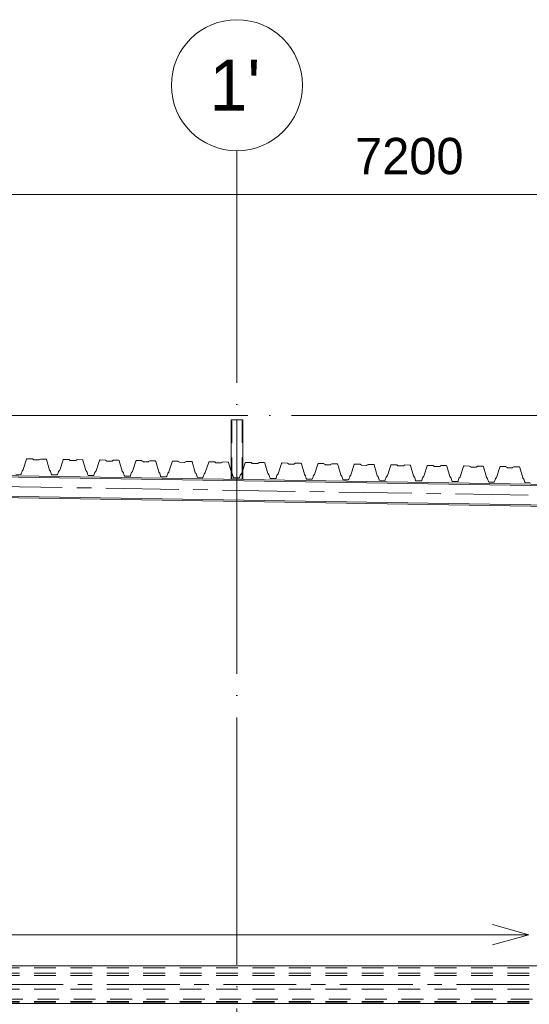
# Model space of a CAD drawing. Header units: millimetres. Extents: x 4517 to 474157, y -4632 to 9900.
# Tile 109 of 114: x 433036 to 436534, y 3135 to 9900. Entities that reach past the tile are written whole.
import ezdxf

# ---------------------------------------------------------------- set-up
doc = ezdxf.new("R2010")
doc.units = ezdxf.units.MM
for name, pattern in [('WSP_hartlijn', [800, 500, -100, 100, -100]), ('WSP_hhidden', [250, 150, -100]), ('WSP_stramienlijn', [2000, 1700, -150, 0, -150])]:
    doc.linetypes.add(name, pattern=pattern)
for name, color, linetype, lineweight in [('00_algemeen - 0_18mm', 1, 'Continuous', 13), ('00_algemeen - hartlijn', 7, 'WSP_hartlijn', 13), ('00_algemeen - hhidden - 0_13mm', 7, 'WSP_hhidden', 13), ('00_maatvoering', 8, 'Continuous', 13), ('00_maatvoering-100', 8, 'Continuous', 13), ('07_stramien', 4, 'Continuous', 13), ('07_stramien - levels', 7, 'Continuous', 13), ('23_vloeren', 2, 'Continuous', 18), ('28_hoofddraagconstructies - kolommen en liggers', 1, 'Continuous', 13), ('28_hoofddraagconstructies - kolommen en liggers - staal', 1, 'Continuous', 13)]:
    doc.layers.add(name, color=color, linetype=linetype, lineweight=lineweight)
doc.styles.add('Revittext', font='txt', dxfattribs={"height": 250})
doc.styles.add('Revittext_2', font='txt', dxfattribs={"height": 350})
doc.dimstyles.new('WSP_25_-_transparant', dxfattribs={"dimscale": 304.8, "dimtxt": 252.223969, "dimasz": 1.312336, "dimexe": 0.656168, "dimexo": 0.0625, "dimgap": 0.213255, "dimtad": 1, "dimdec": 0, "dimzin": 0, "dimdsep": 46, "dimtxsty": 'Revittext', "dimblk1": 'DOTSMALL', "dimblk2": 'DOTSMALL', "dimsah": 1, "dimcen": 0.09, "dimdle": 0.656168, "dimazin": 0, "dimtfac": 1, "dimtdec": 4, "dimtix": 1, "dimtmove": 0, "dimatfit": 3, "dimfxl": 0.656168, "dimfxlon": 1, "dimtvp": 1, "dimtolj": 1, "dimtzin": 0, "dimarcsym": 2})

# ---------------------------------------------------------------- blocks, each defined once
blk = doc.blocks.new('28_WSP_SF_staal - HE v21-0 - HE160A-1335087-as H')
at = {"layer": '00_algemeen - hartlijn'}
blk.add_line((-3000.3, 6554.2), (-15801.4, 6764.8), dxfattribs=at)
blk = doc.blocks.new('28_WSP_SC_staal - RHS v18-0 - SHSC 80x80x4 - S275-1335097-as H')
at = {"layer": '00_algemeen - hartlijn'}
blk.add_line((-9800, 6742.8), (-9800, 7150), dxfattribs=at)
at = {"layer": '00_algemeen - hhidden - 0_13mm'}
for p, q in [((-9836, 6742.8), (-9836, 7150)), ((-9764, 6742.8), (-9764, 7150))]:
    blk.add_line(p, q, dxfattribs=at)
blk = doc.blocks.new('28_WSP_SF_staal - HE v21-0 - HE220B-1384946-as H')
at = {"layer": '28_hoofddraagconstructies - kolommen en liggers', "linetype": 'WSP_hhidden'}
blk.add_line((-7792.7, 3240), (-19117.3, 3240), dxfattribs=at)
blk = doc.blocks.new('28_WSP_SF_staal - UNP v18-0 - UNP260-1309737-as H')
at = {"layer": '00_algemeen - hartlijn'}
blk.add_line((-7792.7, 3270), (-11522, 3270), dxfattribs=at)
at = {"layer": '00_algemeen - hhidden - 0_13mm'}
for p, q in [((-7792.7, 3386), (-19117.3, 3386)), ((-7792.7, 3154), (-11519.5, 3154))]:
    blk.add_line(p, q, dxfattribs=at)
blk = doc.blocks.new('Floors 3 - Floors 3-1340461-as H')
at = {"layer": '23_vloeren', "linetype": 'WSP_hhidden', "lineweight": 13}
blk.add_line((-28920, 3170), (-2860, 3170), dxfattribs=at)
blk = doc.blocks.new('01_WSP_DC_algemeen - overspanningspijl v18-0 - Afschot-1379428-as H')
at = {"layer": '00_algemeen - 0_18mm'}
for p, q in [((-8046.1, 3682.5), (-7796.1, 3612.5)), ((-7796.1, 3612.5), (-13496.1, 3612.5)), ((-7796.1, 3612.5), (-8046.1, 3542.5))]:
    blk.add_line(p, q, dxfattribs=at)
blk = doc.blocks.new('Grid - Stramienbol 9_0mm-3500-as H')
at = {"layer": '07_stramien'}
blk.add_circle((-5000, 9450), 450, dxfattribs=at)
blk = doc.blocks.new('DIMBLOCK115-as H')
at = {"layer": '00_maatvoering-100'}
h = blk.add_hatch(color=256, dxfattribs=at)
edge = h.paths.add_edge_path()
edge.add_arc((432126.9, 8699.4), 50, 0, 360)
h = blk.add_hatch(color=256, dxfattribs=at)
edge = h.paths.add_edge_path()
edge.add_arc((439326.9, 8699.4), 50, 0, 360)
for p, q in [((432126.9, 8499.4), (432126.9, 8899.4)), ((439326.9, 8499.4), (439326.9, 8899.4)), ((439326.9, 8699.4), (432126.9, 8699.4)), ((432126.9, 8699.4), (432126.9, 8499.4)), ((439326.9, 8699.4), (439326.9, 8499.4))]:
    blk.add_line(p, q, dxfattribs=at)
for centre in [(432126.9, 8699.4), (439326.9, 8699.4)]:
    blk.add_circle(centre, 50, dxfattribs=at)
at = {"layer": '00_maatvoering-100', "color": 0, "insert": (435338.8, 9088.1), "char_height": 250, "width": 931.288, "attachment_point": 1, "line_spacing_factor": 0.931288, "style": 'Revittext'}
blk.add_mtext('7200', dxfattribs=at)
blk = doc.blocks.new('_DotSmall')
at = {"color": 0, "linetype": 'ByBlock', "const_width": 0.5}
blk.add_lwpolyline([(-0.0625, 0, 1), (0.0625, 0, 1)], format="xyb", close=True, dxfattribs=at)

msp = doc.modelspace()

# ---------------------------------------------------------------- linework, layer by layer
at = {"layer": '07_stramien', "linetype": 'WSP_stramienlijn'}
msp.add_line((434526.9, -4594.5), (434526.9, 9000), dxfattribs=at)
at = {"layer": '07_stramien - levels', "linetype": 'WSP_stramienlijn'}
for p, q in [((404900.7, 7180), (445344.7, 7180)), ((404900.7, 3400), (445344.7, 3400))]:
    msp.add_line(p, q, dxfattribs=at)
at = {"layer": '23_vloeren'}
for p, q in [((433060.1, 6808.8), (433083, 6879.7)), ((433083, 6879.7), (433084.9, 6882.2)), ((433084.9, 6882.2), (433087.9, 6883.2)), ((433087.9, 6883.2), (433121.7, 6882.6)), ((433121.7, 6882.6), (433123.1, 6882.4)), ((433123.1, 6882.4), (433124.5, 6881.7)), ((433124.5, 6881.7), (433132.3, 6876.3)), ((433132.3, 6876.3), (433133.6, 6875.7)), ((433133.6, 6875.7), (433135.1, 6875.4)), ((433135.1, 6875.4), (433167.1, 6874.9)), ((433167.1, 6874.9), (433168.6, 6875.1)), ((433168.6, 6875.1), (433169.9, 6875.7)), ((433169.9, 6875.7), (433178, 6880.9)), ((433178, 6880.9), (433179.3, 6881.5)), ((433179.3, 6881.5), (433180.8, 6881.6)), ((433180.8, 6881.6), (433214.6, 6881.1)), ((433214.6, 6881.1), (433217.6, 6880.1)), ((433217.6, 6880.1), (433219.3, 6877.5)), ((433219.3, 6877.5), (433239.9, 6805.9)), ((433310, 6804.7), (433333, 6875.6)), ((433333, 6875.6), (433334.8, 6878.1)), ((433334.8, 6878.1), (433337.8, 6879.1)), ((433337.8, 6879.1), (433371.7, 6878.5)), ((433371.7, 6878.5), (433373.1, 6878.3)), ((433373.1, 6878.3), (433374.4, 6877.6)), ((433374.4, 6877.6), (433382.3, 6872.2)), ((433382.3, 6872.2), (433383.6, 6871.6)), ((433383.6, 6871.6), (433385.1, 6871.3)), ((433385.1, 6871.3), (433417.1, 6870.8)), ((433417.1, 6870.8), (433418.6, 6871)), ((433418.6, 6871), (433419.9, 6871.6)), ((433419.9, 6871.6), (433427.9, 6876.8)), ((433427.9, 6876.8), (433429.3, 6877.4)), ((433429.3, 6877.4), (433430.7, 6877.5)), ((433430.7, 6877.5), (433464.6, 6877)), ((433464.6, 6877), (433467.5, 6876)), ((433467.5, 6876), (433469.3, 6873.4)), ((433469.3, 6873.4), (433489.9, 6801.8)), ((433560, 6800.6), (433583, 6871.5)), ((433583, 6871.5), (433584.8, 6874)), ((433584.8, 6874), (433587.8, 6875)), ((433587.8, 6875), (433621.6, 6874.4)), ((433621.6, 6874.4), (433623.1, 6874.2)), ((433623.1, 6874.2), (433624.4, 6873.5)), ((433624.4, 6873.5), (433632.3, 6868.1)), ((433632.3, 6868.1), (433633.6, 6867.5)), ((433633.6, 6867.5), (433635, 6867.2)), ((433635, 6867.2), (433667.1, 6866.7)), ((433667.1, 6866.7), (433668.5, 6866.9)), ((433668.5, 6866.9), (433669.9, 6867.5)), ((433669.9, 6867.5), (433677.9, 6872.7)), ((433677.9, 6872.7), (433679.2, 6873.3)), ((433679.2, 6873.3), (433680.7, 6873.4)), ((433680.7, 6873.4), (433714.5, 6872.9)), ((433714.5, 6872.9), (433717.5, 6871.9)), ((433717.5, 6871.9), (433719.3, 6869.3)), ((433719.3, 6869.3), (433739.9, 6797.7)), ((433810, 6796.5), (433832.9, 6867.4)), ((433832.9, 6867.4), (433834.8, 6869.9)), ((433834.8, 6869.9), (433837.8, 6870.9)), ((433837.8, 6870.9), (433871.6, 6870.3)), ((433871.6, 6870.3), (433873, 6870.1)), ((433873, 6870.1), (433874.4, 6869.4)), ((433874.4, 6869.4), (433882.2, 6864)), ((433882.2, 6864), (433883.5, 6863.4)), ((433883.5, 6863.4), (433885, 6863.1)), ((433885, 6863.1), (433917, 6862.6)), ((433917, 6862.6), (433918.5, 6862.8)), ((433918.5, 6862.8), (433919.8, 6863.4)), ((433919.8, 6863.4), (433927.9, 6868.6)), ((433927.9, 6868.6), (433929.2, 6869.2)), ((433929.2, 6869.2), (433930.7, 6869.3)), ((433930.7, 6869.3), (433964.5, 6868.8)), ((433964.5, 6868.8), (433967.5, 6867.8)), ((433967.5, 6867.8), (433969.2, 6865.2)), ((433969.2, 6865.2), (433989.8, 6793.6)), ((434059.9, 6792.4), (434082.9, 6863.3)), ((434082.9, 6863.3), (434084.7, 6865.8)), ((434084.7, 6865.8), (434087.7, 6866.8)), ((434087.7, 6866.8), (434121.6, 6866.2)), ((434121.6, 6866.2), (434123, 6866)), ((434123, 6866), (434124.3, 6865.3)), ((434124.3, 6865.3), (434132.2, 6859.9)), ((434132.2, 6859.9), (434133.5, 6859.2)), ((434133.5, 6859.2), (434135, 6859)), ((434135, 6859), (434167, 6858.5)), ((434167, 6858.5), (434168.5, 6858.7)), ((434168.5, 6858.7), (434169.8, 6859.3)), ((434169.8, 6859.3), (434177.8, 6864.4)), ((434177.8, 6864.4), (434179.2, 6865.1)), ((434179.2, 6865.1), (434180.6, 6865.2)), ((434180.6, 6865.2), (434214.5, 6864.7)), ((434214.5, 6864.7), (434217.4, 6863.7)), ((434217.4, 6863.7), (434219.2, 6861.1)), ((434219.2, 6861.1), (434239.8, 6789.5)), ((434309.9, 6788.3), (434332.9, 6859.2)), ((434332.9, 6859.2), (434334.7, 6861.7)), ((434334.7, 6861.7), (434337.7, 6862.7)), ((434337.7, 6862.7), (434371.5, 6862.1)), ((434371.5, 6862.1), (434373, 6861.9)), ((434373, 6861.9), (434374.3, 6861.2)), ((434374.3, 6861.2), (434382.2, 6855.8)), ((434382.2, 6855.8), (434383.5, 6855.1)), ((434383.5, 6855.1), (434384.9, 6854.9)), ((434384.9, 6854.9), (434417, 6854.4)), ((434417, 6854.4), (434418.4, 6854.6)), ((434418.4, 6854.6), (434419.8, 6855.2)), ((434419.8, 6855.2), (434427.8, 6860.3)), ((434427.8, 6860.3), (434429.1, 6861)), ((434429.1, 6861), (434430.6, 6861.1)), ((434430.6, 6861.1), (434464.4, 6860.6)), ((434464.4, 6860.6), (434467.4, 6859.6)), ((434467.4, 6859.6), (434469.2, 6857)), ((434469.2, 6857), (434486.8, 6795.7)), ((434566.9, 6806), (434582.8, 6855.1)), ((434582.8, 6855.1), (434584.7, 6857.6)), ((434584.7, 6857.6), (434587.7, 6858.6)), ((434587.7, 6858.6), (434621.5, 6858)), ((434621.5, 6858), (434622.9, 6857.8)), ((434622.9, 6857.8), (434624.3, 6857.1)), ((434624.3, 6857.1), (434632.1, 6851.7)), ((434632.1, 6851.7), (434633.4, 6851)), ((434633.4, 6851), (434634.9, 6850.8)), ((434634.9, 6850.8), (434666.9, 6850.3)), ((434666.9, 6850.3), (434668.4, 6850.5)), ((434668.4, 6850.5), (434669.7, 6851.1)), ((434669.7, 6851.1), (434677.8, 6856.2)), ((434677.8, 6856.2), (434679.1, 6856.9)), ((434679.1, 6856.9), (434680.6, 6857)), ((434680.6, 6857), (434714.4, 6856.5)), ((434714.4, 6856.5), (434717.4, 6855.5)), ((434717.4, 6855.5), (434719.1, 6852.9)), ((434719.1, 6852.9), (434739.7, 6781.3)), ((434809.8, 6780.1), (434832.8, 6851)), ((434832.8, 6851), (434834.6, 6853.5)), ((434834.6, 6853.5), (434837.6, 6854.5)), ((434837.6, 6854.5), (434871.5, 6853.9)), ((434871.5, 6853.9), (434872.9, 6853.7)), ((434872.9, 6853.7), (434874.2, 6853)), ((434874.2, 6853), (434882.1, 6847.6)), ((434882.1, 6847.6), (434883.4, 6846.9)), ((434883.4, 6846.9), (434884.9, 6846.7)), ((434884.9, 6846.7), (434916.9, 6846.2)), ((434916.9, 6846.2), (434918.4, 6846.4)), ((434918.4, 6846.4), (434919.7, 6847)), ((434919.7, 6847), (434927.7, 6852.1)), ((434927.7, 6852.1), (434929.1, 6852.7)), ((434929.1, 6852.7), (434930.5, 6852.9)), ((434930.5, 6852.9), (434964.4, 6852.4)), ((434964.4, 6852.4), (434967.3, 6851.4)), ((434967.3, 6851.4), (434969.1, 6848.8)), ((434969.1, 6848.8), (434989.7, 6777.2)), ((435059.8, 6776), (435082.7, 6846.9)), ((435082.7, 6846.9), (435084.6, 6849.4)), ((435084.6, 6849.4), (435087.6, 6850.4)), ((435087.6, 6850.4), (435121.4, 6849.8)), ((435121.4, 6849.8), (435122.9, 6849.6)), ((435122.9, 6849.6), (435124.2, 6848.9)), ((435124.2, 6848.9), (435132.1, 6843.5)), ((435132.1, 6843.5), (435133.4, 6842.8)), ((435133.4, 6842.8), (435134.8, 6842.6)), ((435134.8, 6842.6), (435166.9, 6842.1)), ((435166.9, 6842.1), (435168.3, 6842.3)), ((435168.3, 6842.3), (435169.7, 6842.9)), ((435169.7, 6842.9), (435177.7, 6848)), ((435177.7, 6848), (435179, 6848.6)), ((435179, 6848.6), (435180.5, 6848.8)), ((435180.5, 6848.8), (435214.3, 6848.3)), ((435214.3, 6848.3), (435217.3, 6847.3)), ((435217.3, 6847.3), (435219.1, 6844.7)), ((435219.1, 6844.7), (435239.7, 6773.1)), ((435309.8, 6771.9), (435332.7, 6842.8)), ((435332.7, 6842.8), (435334.6, 6845.3)), ((435334.6, 6845.3), (435337.6, 6846.3)), ((435337.6, 6846.3), (435371.4, 6845.7)), ((435371.4, 6845.7), (435372.8, 6845.5)), ((435372.8, 6845.5), (435374.2, 6844.8)), ((435374.2, 6844.8), (435382, 6839.4)), ((435382, 6839.4), (435383.3, 6838.7)), ((435383.3, 6838.7), (435384.8, 6838.5)), ((435384.8, 6838.5), (435416.8, 6838)), ((435416.8, 6838), (435418.3, 6838.2)), ((435418.3, 6838.2), (435419.6, 6838.8)), ((435419.6, 6838.8), (435427.7, 6843.9)), ((435427.7, 6843.9), (435429, 6844.5)), ((435429, 6844.5), (435430.5, 6844.7)), ((435430.5, 6844.7), (435464.3, 6844.2)), ((435464.3, 6844.2), (435467.3, 6843.2)), ((435467.3, 6843.2), (435469, 6840.6)), ((435469, 6840.6), (435489.6, 6769)), ((435559.7, 6767.8), (435582.7, 6838.7)), ((435582.7, 6838.7), (435584.5, 6841.2)), ((435584.5, 6841.2), (435587.5, 6842.2)), ((435587.5, 6842.2), (435621.4, 6841.6)), ((435621.4, 6841.6), (435622.8, 6841.4)), ((435622.8, 6841.4), (435624.1, 6840.7)), ((435624.1, 6840.7), (435632, 6835.3)), ((435632, 6835.3), (435633.3, 6834.6)), ((435633.3, 6834.6), (435634.8, 6834.4)), ((435634.8, 6834.4), (435666.8, 6833.9)), ((435666.8, 6833.9), (435668.3, 6834.1)), ((435668.3, 6834.1), (435669.6, 6834.7)), ((435669.6, 6834.7), (435677.6, 6839.8)), ((435677.6, 6839.8), (435679, 6840.4)), ((435679, 6840.4), (435680.4, 6840.6)), ((435680.4, 6840.6), (435714.3, 6840.1)), ((435714.3, 6840.1), (435717.2, 6839.1)), ((435717.2, 6839.1), (435719, 6836.5)), ((435719, 6836.5), (435739.6, 6764.9)), ((435809.7, 6763.7), (435832.6, 6834.6)), ((435832.6, 6834.6), (435834.5, 6837.1)), ((435834.5, 6837.1), (435837.5, 6838.1)), ((435837.5, 6838.1), (435871.3, 6837.5)), ((435871.3, 6837.5), (435872.8, 6837.3)), ((435872.8, 6837.3), (435874.1, 6836.6)), ((435874.1, 6836.6), (435882, 6831.2)), ((435919.6, 6830.6), (435927.6, 6835.7)), ((435927.6, 6835.7), (435928.9, 6836.3)), ((435928.9, 6836.3), (435930.4, 6836.5)), ((435930.4, 6836.5), (435964.2, 6836)), ((435964.2, 6836), (435967.2, 6835)), ((435967.2, 6835), (435969, 6832.4)), ((436082.6, 6830.5), (436084.5, 6833)), ((436084.5, 6833), (436087.5, 6834)), ((436087.5, 6834), (436121.3, 6833.4)), ((436121.3, 6833.4), (436122.7, 6833.2)), ((436122.7, 6833.2), (436124.1, 6832.5)), ((433008.1, 6776.5), (433040.8, 6775.9)), ((433040.8, 6775.9), (433043.8, 6776.9)), ((433043.8, 6776.9), (433045.7, 6779.4)), ((433045.7, 6779.4), (433051.9, 6798.7)), ((433051.9, 6798.7), (433052.4, 6799.7)), ((433052.4, 6799.7), (433053, 6800.5)), ((433053, 6800.5), (433059, 6807)), ((433059, 6807), (433059.6, 6807.9)), ((433059.6, 6807.9), (433060.1, 6808.8)), ((433239.9, 6805.9), (433240.4, 6804.9)), ((433240.4, 6804.9), (433241, 6804)), ((433241, 6804), (433246.7, 6797.4)), ((433246.7, 6797.4), (433247.3, 6796.5)), ((433247.3, 6796.5), (433247.8, 6795.5)), ((433247.8, 6795.5), (433253.4, 6776)), ((433253.4, 6776), (433255.1, 6773.4)), ((433255.1, 6773.4), (433258.1, 6772.4)), ((433258.1, 6772.4), (433290.8, 6771.8)), ((433290.8, 6771.8), (433293.8, 6772.8)), ((433293.8, 6772.8), (433295.6, 6775.3)), ((433295.6, 6775.3), (433301.9, 6794.6)), ((433301.9, 6794.6), (433302.3, 6795.6)), ((433302.3, 6795.6), (433303, 6796.4)), ((433303, 6796.4), (433308.9, 6802.9)), ((433308.9, 6802.9), (433309.6, 6803.8)), ((433309.6, 6803.8), (433310, 6804.7)), ((433489.9, 6801.8), (433490.3, 6800.8)), ((433490.3, 6800.8), (433490.9, 6799.9)), ((433490.9, 6799.9), (433496.7, 6793.3)), ((433496.7, 6793.3), (433497.3, 6792.4)), ((433497.3, 6792.4), (433497.7, 6791.4)), ((433497.7, 6791.4), (433503.3, 6771.9)), ((433503.3, 6771.9), (433505.1, 6769.3)), ((433505.1, 6769.3), (433508.1, 6768.3)), ((433508.1, 6768.3), (433540.8, 6767.7)), ((433540.8, 6767.7), (433543.8, 6768.7)), ((433543.8, 6768.7), (433545.6, 6771.2)), ((433545.6, 6771.2), (433551.9, 6790.5)), ((433551.9, 6790.5), (433552.3, 6791.5)), ((433552.3, 6791.5), (433552.9, 6792.3)), ((433552.9, 6792.3), (433558.9, 6798.8)), ((433558.9, 6798.8), (433559.6, 6799.7)), ((433559.6, 6799.7), (433560, 6800.6)), ((433739.9, 6797.7), (433740.3, 6796.7)), ((433740.3, 6796.7), (433740.9, 6795.8)), ((433740.9, 6795.8), (433746.7, 6789.2)), ((433746.7, 6789.2), (433747.3, 6788.3)), ((433747.3, 6788.3), (433747.7, 6787.3)), ((433747.7, 6787.3), (433753.3, 6767.8)), ((433753.3, 6767.8), (433755.1, 6765.2)), ((433755.1, 6765.2), (433758, 6764.2)), ((433793.7, 6764.6), (433795.6, 6767.1)), ((433795.6, 6767.1), (433801.8, 6786.4)), ((433801.8, 6786.4), (433802.3, 6787.4)), ((433802.3, 6787.4), (433802.9, 6788.2)), ((433802.9, 6788.2), (433808.9, 6794.7)), ((433808.9, 6794.7), (433809.5, 6795.6)), ((433809.5, 6795.6), (433810, 6796.5)), ((433989.8, 6793.6), (433990.3, 6792.6)), ((433990.3, 6792.6), (433990.9, 6791.7)), ((433990.9, 6791.7), (433996.6, 6785.1)), ((433996.6, 6785.1), (433997.2, 6784.2)), ((433997.2, 6784.2), (433997.7, 6783.2)), ((433997.7, 6783.2), (434003.3, 6763.7)), ((434045.5, 6763), (434051.8, 6782.3)), ((434051.8, 6782.3), (434052.2, 6783.3)), ((434052.2, 6783.3), (434052.9, 6784.1)), ((434052.9, 6784.1), (434058.8, 6790.6)), ((434058.8, 6790.6), (434059.5, 6791.5)), ((434059.5, 6791.5), (434059.9, 6792.4)), ((434239.8, 6789.5), (434240.2, 6788.5)), ((434240.2, 6788.5), (434240.8, 6787.6)), ((434240.8, 6787.6), (434246.6, 6781)), ((434246.6, 6781), (434247.2, 6780.1)), ((434247.2, 6780.1), (434247.6, 6779.1)), ((434247.6, 6779.1), (434253.2, 6759.6)), ((434295.5, 6758.9), (434301.7, 6778.2)), ((434301.7, 6778.2), (434302.2, 6779.2)), ((434302.2, 6779.2), (434302.8, 6780)), ((434302.8, 6780), (434308.8, 6786.5)), ((434308.8, 6786.5), (434309.5, 6787.3)), ((434309.5, 6787.3), (434309.9, 6788.3)), ((434739.7, 6781.3), (434740.2, 6780.3)), ((434740.2, 6780.3), (434740.8, 6779.4)), ((434740.8, 6779.4), (434746.5, 6772.8)), ((434746.5, 6772.8), (434747.1, 6771.9)), ((434747.1, 6771.9), (434747.6, 6770.9)), ((434747.6, 6770.9), (434753.2, 6751.4)), ((434795.4, 6750.7), (434801.7, 6770)), ((434801.7, 6770), (434802.1, 6771)), ((434802.1, 6771), (434802.8, 6771.8)), ((434802.8, 6771.8), (434808.7, 6778.3)), ((434808.7, 6778.3), (434809.4, 6779.1)), ((434809.4, 6779.1), (434809.8, 6780.1)), ((434989.7, 6777.2), (434990.1, 6776.2)), ((434990.1, 6776.2), (434990.7, 6775.3)), ((434990.7, 6775.3), (434996.5, 6768.7)), ((434996.5, 6768.7), (434997.1, 6767.8)), ((434997.1, 6767.8), (434997.5, 6766.8)), ((434997.5, 6766.8), (435003.1, 6747.3)), ((435045.4, 6746.6), (435051.6, 6765.9)), ((435051.6, 6765.9), (435052.1, 6766.9)), ((435052.1, 6766.9), (435052.7, 6767.7)), ((435052.7, 6767.7), (435058.7, 6774.2)), ((435058.7, 6774.2), (435059.4, 6775)), ((435059.4, 6775), (435059.8, 6776)), ((435239.7, 6773.1), (435240.1, 6772.1)), ((435240.1, 6772.1), (435240.7, 6771.2)), ((435240.7, 6771.2), (435246.5, 6764.6)), ((435302.7, 6763.6), (435308.7, 6770.1)), ((435308.7, 6770.1), (435309.3, 6770.9)), ((435309.3, 6770.9), (435309.8, 6771.9)), ((435489.6, 6769), (435490.1, 6768)), ((435490.1, 6768), (435490.7, 6767.1)), ((435490.7, 6767.1), (435496.4, 6760.5)), ((435552.7, 6759.5), (435558.6, 6766)), ((435558.6, 6766), (435559.3, 6766.8)), ((435559.3, 6766.8), (435559.7, 6767.8)), ((435882, 6831.2), (435883.3, 6830.5)), ((435883.3, 6830.5), (435884.7, 6830.3)), ((435884.7, 6830.3), (435916.8, 6829.8)), ((435916.8, 6829.8), (435918.2, 6830)), ((435918.2, 6830), (435919.6, 6830.6)), ((435969, 6832.4), (435989.6, 6760.8)), ((436059.7, 6759.6), (436082.6, 6830.5)), ((436124.1, 6832.5), (436131.9, 6827.1)), ((436131.9, 6827.1), (436133.2, 6826.4)), ((436133.2, 6826.4), (436134.7, 6826.2)), ((436134.7, 6826.2), (436166.7, 6825.7)), ((436166.7, 6825.7), (436168.2, 6825.9)), ((436168.2, 6825.9), (436169.5, 6826.5)), ((436169.5, 6826.5), (436177.6, 6831.6)), ((436177.6, 6831.6), (436178.9, 6832.2)), ((436178.9, 6832.2), (436180.4, 6832.4)), ((436180.4, 6832.4), (436214.2, 6831.9)), ((436214.2, 6831.9), (436217.2, 6830.9)), ((436217.2, 6830.9), (436218.9, 6828.3)), ((436218.9, 6828.3), (436239.5, 6756.7)), ((436309.6, 6755.5), (436332.6, 6826.4)), ((436332.6, 6826.4), (436334.4, 6828.9)), ((436334.4, 6828.9), (436337.4, 6829.9)), ((436337.4, 6829.9), (436371.3, 6829.3)), ((436371.3, 6829.3), (436372.7, 6829.1)), ((436372.7, 6829.1), (436374, 6828.4)), ((436374, 6828.4), (436381.9, 6823)), ((436381.9, 6823), (436383.2, 6822.3)), ((436383.2, 6822.3), (436384.7, 6822.1)), ((436384.7, 6822.1), (436416.7, 6821.6)), ((436416.7, 6821.6), (436418.2, 6821.8)), ((436418.2, 6821.8), (436419.5, 6822.4)), ((436419.5, 6822.4), (436427.5, 6827.5)), ((436427.5, 6827.5), (436428.9, 6828.1)), ((436428.9, 6828.1), (436430.3, 6828.3)), ((436430.3, 6828.3), (436464.2, 6827.8)), ((436464.2, 6827.8), (436467.1, 6826.7)), ((436467.1, 6826.7), (436468.9, 6824.2)), ((436468.9, 6824.2), (436489.5, 6752.6)), ((433758, 6764.2), (433790.7, 6763.6)), ((433790.7, 6763.6), (433793.7, 6764.6)), ((434003.3, 6763.7), (434005, 6761.1)), ((434005, 6761.1), (434008, 6760.1)), ((434008, 6760.1), (434040.7, 6759.5)), ((434040.7, 6759.5), (434043.7, 6760.5)), ((434043.7, 6760.5), (434045.5, 6763)), ((434253.2, 6759.6), (434255, 6757)), ((434255, 6757), (434258, 6756)), ((434258, 6756), (434290.7, 6755.4)), ((434290.7, 6755.4), (434293.7, 6756.4)), ((434293.7, 6756.4), (434295.5, 6758.9)), ((434753.2, 6751.4), (434754.9, 6748.8)), ((434754.9, 6748.8), (434757.9, 6747.8)), ((434757.9, 6747.8), (434790.6, 6747.2)), ((434790.6, 6747.2), (434793.6, 6748.2)), ((434793.6, 6748.2), (434795.4, 6750.7)), ((435003.1, 6747.3), (435004.9, 6744.7)), ((435004.9, 6744.7), (435007.9, 6743.7)), ((435007.9, 6743.7), (435040.6, 6743.1)), ((435040.6, 6743.1), (435043.6, 6744.1)), ((435043.6, 6744.1), (435045.4, 6746.6)), ((435246.5, 6764.6), (435247.1, 6763.7)), ((435247.1, 6763.7), (435247.5, 6762.7)), ((435247.5, 6762.7), (435253.1, 6743.2)), ((435253.1, 6743.2), (435254.9, 6740.6)), ((435254.9, 6740.6), (435257.8, 6739.6)), ((435257.8, 6739.6), (435290.5, 6739)), ((435290.5, 6739), (435293.5, 6740)), ((435293.5, 6740), (435295.4, 6742.5)), ((435295.4, 6742.5), (435301.6, 6761.8)), ((435301.6, 6761.8), (435302.1, 6762.8)), ((435302.1, 6762.8), (435302.7, 6763.6)), ((435496.4, 6760.5), (435497, 6759.6)), ((435497, 6759.6), (435497.4, 6758.6)), ((435497.4, 6758.6), (435503.1, 6739.1)), ((435503.1, 6739.1), (435504.8, 6736.5)), ((435504.8, 6736.5), (435507.8, 6735.5)), ((435507.8, 6735.5), (435540.5, 6734.9)), ((435540.5, 6734.9), (435543.5, 6735.9)), ((435543.5, 6735.9), (435545.3, 6738.4)), ((435545.3, 6738.4), (435551.6, 6757.7)), ((435551.6, 6757.7), (435552, 6758.7)), ((435552, 6758.7), (435552.7, 6759.5)), ((435739.6, 6764.9), (435740, 6763.9)), ((435740, 6763.9), (435740.6, 6763)), ((435740.6, 6763), (435746.4, 6756.4)), ((435746.4, 6756.4), (435747, 6755.5)), ((435747, 6755.5), (435747.4, 6754.5)), ((435747.4, 6754.5), (435753, 6735)), ((435753, 6735), (435754.8, 6732.4)), ((435754.8, 6732.4), (435757.7, 6731.4)), ((435757.7, 6731.4), (435790.5, 6730.8)), ((435790.5, 6730.8), (435793.5, 6731.8)), ((435793.5, 6731.8), (435795.3, 6734.3)), ((435795.3, 6734.3), (435801.5, 6753.6)), ((435801.5, 6753.6), (435802, 6754.6)), ((435802, 6754.6), (435802.6, 6755.4)), ((435802.6, 6755.4), (435808.6, 6761.9)), ((435808.6, 6761.9), (435809.3, 6762.7)), ((435809.3, 6762.7), (435809.7, 6763.7)), ((435989.6, 6760.8), (435990, 6759.8)), ((435990, 6759.8), (435990.6, 6758.9)), ((435990.6, 6758.9), (435996.4, 6752.3)), ((435996.4, 6752.3), (435997, 6751.4)), ((435997, 6751.4), (435997.4, 6750.4)), ((435997.4, 6750.4), (436003, 6730.9)), ((436003, 6730.9), (436004.8, 6728.3)), ((436004.8, 6728.3), (436007.7, 6727.3)), ((436007.7, 6727.3), (436040.4, 6726.7)), ((436040.4, 6726.7), (436043.4, 6727.7)), ((436043.4, 6727.7), (436045.3, 6730.2)), ((436045.3, 6730.2), (436051.5, 6749.5)), ((436051.5, 6749.5), (436052, 6750.5)), ((436052, 6750.5), (436052.6, 6751.3)), ((436052.6, 6751.3), (436058.6, 6757.8)), ((436058.6, 6757.8), (436059.2, 6758.6)), ((436059.2, 6758.6), (436059.7, 6759.6)), ((436239.5, 6756.7), (436240, 6755.7)), ((436240, 6755.7), (436240.6, 6754.8)), ((436240.6, 6754.8), (436246.3, 6748.2)), ((436246.3, 6748.2), (436246.9, 6747.3)), ((436246.9, 6747.3), (436247.3, 6746.3)), ((436247.3, 6746.3), (436253, 6726.8)), ((436253, 6726.8), (436254.7, 6724.2)), ((436254.7, 6724.2), (436257.7, 6723.2)), ((436257.7, 6723.2), (436290.4, 6722.6)), ((436290.4, 6722.6), (436293.4, 6723.6)), ((436293.4, 6723.6), (436295.2, 6726.1)), ((436295.2, 6726.1), (436301.5, 6745.4)), ((436301.5, 6745.4), (436301.9, 6746.4)), ((436301.9, 6746.4), (436302.6, 6747.2)), ((436302.6, 6747.2), (436308.5, 6753.7)), ((436308.5, 6753.7), (436309.2, 6754.5)), ((436309.2, 6754.5), (436309.6, 6755.5)), ((436489.5, 6752.6), (436489.9, 6751.6)), ((436489.9, 6751.6), (436490.5, 6750.7)), ((436490.5, 6750.7), (436496.3, 6744.1)), ((436496.3, 6744.1), (436496.9, 6743.2)), ((436496.9, 6743.2), (436497.3, 6742.2)), ((436497.3, 6742.2), (436502.9, 6722.7)), ((436502.9, 6722.7), (436504.7, 6720.1)), ((436504.7, 6720.1), (436507.6, 6719.1)), ((436507.6, 6719.1), (436540.4, 6718.5))]:
    msp.add_line(p, q, dxfattribs=at)
at = {"layer": '23_vloeren', "linetype": 'WSP_hhidden', "lineweight": 13}
for p, q in [((434486.9, 6795.4), (434489.8, 6785.4)), ((434489.8, 6785.4), (434490.2, 6784.4)), ((434490.2, 6784.4), (434490.8, 6783.5)), ((434490.8, 6783.5), (434496.6, 6776.9)), ((434496.6, 6776.9), (434497.2, 6776)), ((434497.2, 6776), (434497.6, 6775)), ((434497.6, 6775), (434503.2, 6755.5)), ((434545.5, 6754.8), (434551.7, 6774.1)), ((434551.7, 6774.1), (434552.2, 6775.1)), ((434552.2, 6775.1), (434552.8, 6775.9)), ((434552.8, 6775.9), (434558.8, 6782.4)), ((434558.8, 6782.4), (434559.4, 6783.2)), ((434559.4, 6783.2), (434559.9, 6784.2)), ((434559.9, 6784.2), (434562.8, 6793.3)), ((434562.9, 6793.6), (434566.8, 6805.7)), ((434503.2, 6755.5), (434505, 6752.9)), ((434505, 6752.9), (434507.9, 6751.9)), ((434507.9, 6751.9), (434540.6, 6751.3)), ((434540.6, 6751.3), (434543.6, 6752.3)), ((434543.6, 6752.3), (434545.5, 6754.8))]:
    msp.add_line(p, q, dxfattribs=at)
at = {"layer": '28_hoofddraagconstructies - kolommen en liggers', "linetype": 'WSP_hhidden'}
for p, q in [((436534.1, 3334), (425209.6, 3334)), ((436534.1, 3350), (432812.9, 3350)), ((436534.1, 3146), (425209.6, 3146))]:
    msp.add_line(p, q, dxfattribs=at)
at = {"layer": '28_hoofddraagconstructies - kolommen en liggers - staal'}
for p, q in [((434486.9, 7150), (434486.9, 6742.8)), ((434486.9, 7150), (434494.9, 7150)), ((434494.9, 7150), (434558.9, 7150)), ((434558.9, 7150), (434566.9, 7150)), ((434566.9, 6742.8), (434566.9, 7150)), ((441327.8, 6630.2), (428526.7, 6840.8)), ((441327.6, 6621.2), (428526.6, 6831.8)), ((441325.4, 6487.2), (428524.3, 6697.8)), ((434494.9, 6742.8), (434489.8, 6742.8)), ((434558.9, 6742.8), (434494.9, 6742.8)), ((434566.9, 6742.8), (434558.9, 6742.8)), ((441325.3, 6478.2), (428524.2, 6688.8)), ((436534.2, 3400), (425209.6, 3400)), ((432856.9, 3140), (436534.2, 3140))]:
    msp.add_line(p, q, dxfattribs=at)

# ---------------------------------------------------------------- block references
at = {"layer": '00_algemeen - 0_18mm'}
msp.add_blockref('01_WSP_DC_algemeen - overspanningspijl v18-0 - Afschot-1379428-as H', (444326.9, 0), dxfattribs=at)
at = {"layer": '00_algemeen - hartlijn'}
msp.add_blockref('28_WSP_SF_staal - HE v21-0 - HE160A-1335087-as H', (444326.9, 0), dxfattribs=at)
at = {"layer": '00_algemeen - hhidden - 0_13mm'}
msp.add_blockref('28_WSP_SC_staal - RHS v18-0 - SHSC 80x80x4 - S275-1335097-as H', (444326.9, 0), dxfattribs=at)
at = {"layer": '07_stramien'}
msp.add_blockref('Grid - Stramienbol 9_0mm-3500-as H', (439526.9, 0), dxfattribs=at)
at = {"layer": '23_vloeren', "linetype": 'WSP_hhidden', "lineweight": 13}
msp.add_blockref('Floors 3 - Floors 3-1340461-as H', (444326.9, 0), dxfattribs=at)
at = {"layer": '28_hoofddraagconstructies - kolommen en liggers', "linetype": 'WSP_hhidden'}
for name in ['28_WSP_SF_staal - UNP v18-0 - UNP260-1309737-as H', '28_WSP_SF_staal - HE v21-0 - HE220B-1384946-as H']:
    msp.add_blockref(name, (444326.9, 0), dxfattribs=at)

# ---------------------------------------------------------------- texts
at = {"layer": '07_stramien', "insert": (434338.2, 9625.6), "char_height": 350, "width": 448.945, "attachment_point": 1, "style": 'Revittext_2'}
msp.add_mtext("1'", dxfattribs=at)

# ---------------------------------------------------------------- dimensions: what is measured, and where the dimension line sits
at = {"layer": '00_maatvoering'}
dim = msp.add_linear_dim(base=(432126.9, 8699.4), p1=(439326.9, 8499.4), p2=(432126.9, 8499.4), dimstyle='WSP_25_-_transparant', override={"dimpost": '<>', "dimfxl": 7200}, dxfattribs=at)
dim.commit()
dim.dimension.update_dxf_attribs({"geometry": 'DIMBLOCK115-as H', "text_midpoint": (435726.9, 8892)})

doc.saveas('drawing.dxf')
